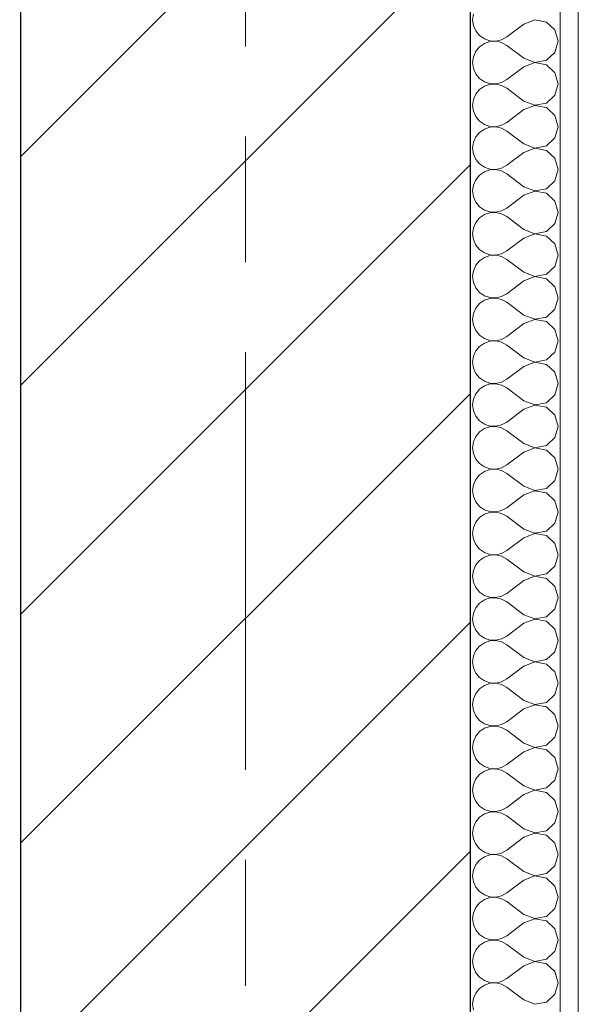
# Model space of a CAD drawing. Header units: millimetres. Extents: x -52968 to 399385, y -141133 to 110561.
# Tile 121 of 146: x 90779 to 91090, y -118048 to -117500. Entities that reach past the tile are written whole.
import ezdxf

# ---------------------------------------------------------------- set-up
doc = ezdxf.new("R2010")
doc.units = ezdxf.units.MM
doc.linetypes.add('SIM-Wegliniec-21.07.2025-Parter$0$Przerywana podwójnie', pattern=[295, 125, -50, 70, -50])
doc.layers.add('_xref', color=250, linetype='Continuous')
for name, color, linetype, lineweight in [('SIM-Wegliniec-21.07.2025-Parter$0$Nowe_A-Balkony_Nr_pióra__89', 250, 'Continuous', 0), ('SIM-Wegliniec-21.07.2025-Parter$0$Nowe_A-Osi_Nr_pióra__20', 250, 'Continuous', 0), ('SIM-Wegliniec-21.07.2025-Parter$0$Nowe_A-Ściany-Wewnętrzne', 250, 'Continuous', 0), ('SIM-Wegliniec-21.07.2025-Parter$0$Nowe_A-Ściany-Wewnętrzne_Nr_pióra__174', 250, 'Continuous', 0), ('SIM-Wegliniec-21.07.2025-Parter$0$Nowe_A-Ściany-Wewnętrzne_Nr_pióra__27', 250, 'Continuous', 0), ('SIM-Wegliniec-21.07.2025-Parter$0$Nowe_A-Ściany-Wewnętrzne_Nr_pióra__47', 250, 'Continuous', 0)]:
    doc.layers.add(name, color=color, linetype=linetype, lineweight=lineweight)

# ---------------------------------------------------------------- blocks, each defined once
blk = doc.blocks.new('SIM-Wegliniec-21.07.2025-Parter')
at = {"layer": 'SIM-Wegliniec-21.07.2025-Parter$0$Nowe_A-Ściany-Wewnętrzne', "linetype": 'Continuous', "lineweight": 0}
h = blk.add_hatch(dxfattribs=at)
h.set_pattern_fill('Bloczki_ceramiczne', color=256, style=0, pattern_type=2)
h.set_pattern_definition([(45, (0, 0), (-63.63961, 63.63961), [])])
h.paths.add_polyline_path([(91030.07, -118877.6), (91030.07, -117377.6), (90780.07, -117377.6), (90780.07, -118877.6)])
at = {"layer": 'SIM-Wegliniec-21.07.2025-Parter$0$Nowe_A-Ściany-Wewnętrzne', "linetype": 'Continuous', "lineweight": 0, "true_color": 0x000000}
h = blk.add_hatch(dxfattribs=at)
h.set_pattern_fill('Tynk', color=18, style=0, pattern_type=2)
h.set_pattern_definition([(0, (0, 0), (0, 86.60254), [0, -50]), (0, (25, 43.3), (0, 86.60254), [0, -50])])
h.paths.add_polyline_path([(91090.07, -118877.6), (91090.07, -117377.6), (91080.07, -117377.6), (91080.07, -118877.6)])
at = {"layer": 'SIM-Wegliniec-21.07.2025-Parter$0$Nowe_A-Balkony_Nr_pióra__89', "linetype": 'Continuous', "lineweight": 13, "flags": 128}
blk.add_lwpolyline([(91030.07, -117167.6), (91030.07, -118877.6), (64980.07, -118877.6), (64980.07, -117167.6)], close=True, dxfattribs=at)
at = {"layer": 'SIM-Wegliniec-21.07.2025-Parter$0$Nowe_A-Osi_Nr_pióra__20', "linetype": 'SIM-Wegliniec-21.07.2025-Parter$0$Przerywana podwójnie', "lineweight": 13}
for p, q in [((90905.07, -95559.9), (90905.07, -117792.3)), ((90905.07, -117792.3), (90905.07, -118792.3))]:
    blk.add_line(p, q, dxfattribs=at)
at = {"layer": 'SIM-Wegliniec-21.07.2025-Parter$0$Nowe_A-Ściany-Wewnętrzne_Nr_pióra__174', "linetype": 'Continuous', "lineweight": 5}
for p, q in [((91031.72, -117496.75), (91031.26, -117500)), ((91031.26, -117500), (91031.72, -117503.25)), ((91065.91, -117500.05), (91059.83, -117502.38)), ((91072.3, -117501.26), (91065.91, -117500.05)), ((91077.1, -117505.65), (91072.3, -117501.26)), ((91031.72, -117503.25), (91033.04, -117506.26)), ((91033.04, -117506.26), (91035.14, -117508.79)), ((91059.83, -117502.38), (91050.31, -117509.52)), ((91078.88, -117511.9), (91077.1, -117505.65)), ((91035.14, -117508.79), (91037.84, -117510.65)), ((91037.84, -117510.65), (91040.96, -117511.7)), ((91040.96, -117512.11), (91037.84, -117513.16)), ((91040.96, -117511.7), (91044.24, -117511.86)), ((91044.24, -117511.95), (91040.96, -117512.11)), ((91044.24, -117511.86), (91047.44, -117511.11)), ((91047.44, -117512.7), (91044.24, -117511.95)), ((91047.44, -117511.11), (91050.31, -117509.52)), ((91050.31, -117514.29), (91047.44, -117512.7)), ((91077.1, -117518.16), (91078.88, -117511.9)), ((91033.04, -117517.55), (91031.72, -117520.56)), ((91035.14, -117515.02), (91033.04, -117517.55)), ((91037.84, -117513.16), (91035.14, -117515.02)), ((91059.83, -117521.43), (91050.31, -117514.29)), ((91072.3, -117522.55), (91077.1, -117518.16)), ((91031.72, -117520.56), (91031.26, -117523.81)), ((91031.26, -117523.81), (91031.72, -117527.06)), ((91059.83, -117521.43), (91065.91, -117523.76)), ((91065.91, -117523.86), (91059.83, -117526.19)), ((91065.91, -117523.76), (91072.3, -117522.55)), ((91072.3, -117525.07), (91065.91, -117523.86)), ((91031.72, -117527.06), (91033.04, -117530.07)), ((91059.83, -117526.19), (91050.31, -117533.33)), ((91077.1, -117529.46), (91072.3, -117525.07)), ((91033.04, -117530.07), (91035.14, -117532.6)), ((91035.14, -117532.6), (91037.84, -117534.46)), ((91037.84, -117534.46), (91040.96, -117535.51)), ((91047.44, -117534.92), (91050.31, -117533.33)), ((91078.88, -117535.71), (91077.1, -117529.46)), ((91035.14, -117538.83), (91033.04, -117541.36)), ((91037.84, -117536.97), (91035.14, -117538.83)), ((91040.96, -117535.92), (91037.84, -117536.97)), ((91040.96, -117535.51), (91044.24, -117535.67)), ((91044.24, -117535.76), (91040.96, -117535.92)), ((91044.24, -117535.67), (91047.44, -117534.92)), ((91047.44, -117536.51), (91044.24, -117535.76)), ((91050.31, -117538.1), (91047.44, -117536.51)), ((91059.83, -117545.24), (91050.31, -117538.1)), ((91077.1, -117541.97), (91078.88, -117535.71)), ((91031.72, -117544.37), (91031.26, -117547.62)), ((91033.04, -117541.36), (91031.72, -117544.37)), ((91059.83, -117545.24), (91065.91, -117547.57)), ((91072.3, -117546.36), (91077.1, -117541.97)), ((91031.26, -117547.62), (91031.72, -117550.87)), ((91031.72, -117550.87), (91033.04, -117553.88)), ((91059.83, -117550), (91050.31, -117557.14)), ((91065.91, -117547.67), (91059.83, -117550)), ((91065.91, -117547.57), (91072.3, -117546.36)), ((91072.3, -117548.88), (91065.91, -117547.67)), ((91077.1, -117553.27), (91072.3, -117548.88)), ((91033.04, -117553.88), (91035.14, -117556.41)), ((91035.14, -117556.41), (91037.84, -117558.27)), ((91078.88, -117559.52), (91077.1, -117553.27)), ((91037.84, -117560.78), (91035.14, -117562.64)), ((91037.84, -117558.27), (91040.96, -117559.32)), ((91040.96, -117559.73), (91037.84, -117560.78)), ((91040.96, -117559.32), (91044.24, -117559.48)), ((91044.24, -117559.57), (91040.96, -117559.73)), ((91044.24, -117559.48), (91047.44, -117558.73)), ((91047.44, -117560.32), (91044.24, -117559.57)), ((91047.44, -117558.73), (91050.31, -117557.14)), ((91050.31, -117561.9), (91047.44, -117560.32)), ((91059.83, -117569.05), (91050.31, -117561.9)), ((91077.1, -117565.78), (91078.88, -117559.52)), ((91033.04, -117565.17), (91031.72, -117568.18)), ((91035.14, -117562.64), (91033.04, -117565.17)), ((91072.3, -117570.17), (91077.1, -117565.78)), ((91031.72, -117568.18), (91031.26, -117571.43)), ((91031.26, -117571.43), (91031.72, -117574.68)), ((91059.83, -117569.05), (91065.91, -117571.38)), ((91065.91, -117571.48), (91059.83, -117573.81)), ((91065.91, -117571.38), (91072.3, -117570.17)), ((91072.3, -117572.69), (91065.91, -117571.48)), ((91077.1, -117577.07), (91072.3, -117572.69)), ((91031.72, -117574.68), (91033.04, -117577.69)), ((91033.04, -117577.69), (91035.14, -117580.22)), ((91059.83, -117573.81), (91050.31, -117580.95)), ((91078.88, -117583.33), (91077.1, -117577.07)), ((91035.14, -117580.22), (91037.84, -117582.08)), ((91037.84, -117582.08), (91040.96, -117583.13)), ((91040.96, -117583.54), (91037.84, -117584.59)), ((91040.96, -117583.13), (91044.24, -117583.29)), ((91044.24, -117583.38), (91040.96, -117583.54)), ((91044.24, -117583.29), (91047.44, -117582.54)), ((91047.44, -117584.12), (91044.24, -117583.38)), ((91047.44, -117582.54), (91050.31, -117580.95)), ((91050.31, -117585.71), (91047.44, -117584.12)), ((91077.1, -117589.59), (91078.88, -117583.33)), ((91033.04, -117588.98), (91031.72, -117591.98)), ((91035.14, -117586.45), (91033.04, -117588.98)), ((91037.84, -117584.59), (91035.14, -117586.45)), ((91059.83, -117592.86), (91050.31, -117585.71)), ((91072.3, -117593.98), (91077.1, -117589.59)), ((91031.72, -117591.98), (91031.26, -117595.24)), ((91059.83, -117592.86), (91065.91, -117595.19)), ((91065.91, -117595.19), (91072.3, -117593.98)), ((91031.26, -117595.24), (91031.72, -117598.49)), ((91031.72, -117598.49), (91033.04, -117601.5)), ((91059.83, -117597.62), (91050.31, -117604.76)), ((91065.91, -117595.29), (91059.83, -117597.62)), ((91072.3, -117596.49), (91065.91, -117595.29)), ((91077.1, -117600.88), (91072.3, -117596.49)), ((91033.04, -117601.5), (91035.14, -117604.03)), ((91035.14, -117604.03), (91037.84, -117605.89)), ((91037.84, -117605.89), (91040.96, -117606.94)), ((91047.44, -117606.35), (91050.31, -117604.76)), ((91078.88, -117607.14), (91077.1, -117600.88)), ((91035.14, -117610.26), (91033.04, -117612.79)), ((91037.84, -117608.4), (91035.14, -117610.26)), ((91040.96, -117607.35), (91037.84, -117608.4)), ((91040.96, -117606.94), (91044.24, -117607.09)), ((91044.24, -117607.19), (91040.96, -117607.35)), ((91044.24, -117607.09), (91047.44, -117606.35)), ((91047.44, -117607.93), (91044.24, -117607.19)), ((91050.31, -117609.52), (91047.44, -117607.93)), ((91059.83, -117616.67), (91050.31, -117609.52)), ((91077.1, -117613.4), (91078.88, -117607.14)), ((91031.72, -117615.79), (91031.26, -117619.05)), ((91033.04, -117612.79), (91031.72, -117615.79)), ((91059.83, -117616.67), (91065.91, -117619)), ((91072.3, -117617.79), (91077.1, -117613.4)), ((91031.26, -117619.05), (91031.72, -117622.3)), ((91031.72, -117622.3), (91033.04, -117625.31)), ((91059.83, -117621.43), (91050.31, -117628.57)), ((91065.91, -117619.1), (91059.83, -117621.43)), ((91065.91, -117619), (91072.3, -117617.79)), ((91072.3, -117620.3), (91065.91, -117619.1)), ((91077.1, -117624.69), (91072.3, -117620.3)), ((91033.04, -117625.31), (91035.14, -117627.84)), ((91035.14, -117627.84), (91037.84, -117629.7)), ((91078.88, -117630.95), (91077.1, -117624.69)), ((91037.84, -117632.21), (91035.14, -117634.07)), ((91037.84, -117629.7), (91040.96, -117630.75)), ((91040.96, -117631.16), (91037.84, -117632.21)), ((91040.96, -117630.75), (91044.24, -117630.9)), ((91044.24, -117631), (91040.96, -117631.16)), ((91044.24, -117630.9), (91047.44, -117630.16)), ((91047.44, -117631.74), (91044.24, -117631)), ((91047.44, -117630.16), (91050.31, -117628.57)), ((91050.31, -117633.33), (91047.44, -117631.74)), ((91059.83, -117640.48), (91050.31, -117633.33)), ((91077.1, -117637.21), (91078.88, -117630.95)), ((91033.04, -117636.6), (91031.72, -117639.6)), ((91035.14, -117634.07), (91033.04, -117636.6)), ((91072.3, -117641.6), (91077.1, -117637.21)), ((91031.72, -117639.6), (91031.26, -117642.86)), ((91031.26, -117642.86), (91031.72, -117646.11)), ((91059.83, -117640.48), (91065.91, -117642.81)), ((91065.91, -117642.91), (91059.83, -117645.24)), ((91065.91, -117642.81), (91072.3, -117641.6)), ((91072.3, -117644.11), (91065.91, -117642.91)), ((91077.1, -117648.5), (91072.3, -117644.11)), ((91031.72, -117646.11), (91033.04, -117649.12)), ((91033.04, -117649.12), (91035.14, -117651.64)), ((91059.83, -117645.24), (91050.31, -117652.38)), ((91078.88, -117654.76), (91077.1, -117648.5)), ((91035.14, -117651.64), (91037.84, -117653.51)), ((91037.84, -117653.51), (91040.96, -117654.55)), ((91040.96, -117654.97), (91037.84, -117656.02)), ((91040.96, -117654.55), (91044.24, -117654.71)), ((91044.24, -117654.81), (91040.96, -117654.97)), ((91044.24, -117654.71), (91047.44, -117653.97)), ((91047.44, -117655.55), (91044.24, -117654.81)), ((91047.44, -117653.97), (91050.31, -117652.38)), ((91077.1, -117661.02), (91078.88, -117654.76)), ((91033.04, -117660.41), (91031.72, -117663.41)), ((91035.14, -117657.88), (91033.04, -117660.41)), ((91037.84, -117656.02), (91035.14, -117657.88)), ((91050.31, -117657.14), (91047.44, -117655.55)), ((91059.83, -117664.29), (91050.31, -117657.14)), ((91031.72, -117663.41), (91031.26, -117666.67)), ((91059.83, -117664.29), (91065.91, -117666.62)), ((91065.91, -117666.62), (91072.3, -117665.41)), ((91072.3, -117665.41), (91077.1, -117661.02)), ((91031.26, -117666.67), (91031.72, -117669.92)), ((91031.72, -117669.92), (91033.04, -117672.93)), ((91059.83, -117669.05), (91050.31, -117676.19)), ((91065.91, -117666.71), (91059.83, -117669.05)), ((91072.3, -117667.92), (91065.91, -117666.71)), ((91077.1, -117672.31), (91072.3, -117667.92)), ((91033.04, -117672.93), (91035.14, -117675.45)), ((91035.14, -117675.45), (91037.84, -117677.31)), ((91047.44, -117677.78), (91050.31, -117676.19)), ((91078.88, -117678.57), (91077.1, -117672.31)), ((91035.14, -117681.69), (91033.04, -117684.22)), ((91037.84, -117679.83), (91035.14, -117681.69)), ((91037.84, -117677.31), (91040.96, -117678.36)), ((91040.96, -117678.78), (91037.84, -117679.83)), ((91040.96, -117678.36), (91044.24, -117678.52)), ((91044.24, -117678.62), (91040.96, -117678.78)), ((91044.24, -117678.52), (91047.44, -117677.78)), ((91047.44, -117679.36), (91044.24, -117678.62)), ((91050.31, -117680.95), (91047.44, -117679.36)), ((91059.83, -117688.1), (91050.31, -117680.95)), ((91077.1, -117684.83), (91078.88, -117678.57)), ((91031.72, -117687.22), (91031.26, -117690.48)), ((91033.04, -117684.22), (91031.72, -117687.22)), ((91059.83, -117688.1), (91065.91, -117690.43)), ((91072.3, -117689.22), (91077.1, -117684.83)), ((91031.26, -117690.48), (91031.72, -117693.73)), ((91059.83, -117692.86), (91050.31, -117700)), ((91065.91, -117690.52), (91059.83, -117692.86)), ((91065.91, -117690.43), (91072.3, -117689.22)), ((91072.3, -117691.73), (91065.91, -117690.52)), ((91077.1, -117696.12), (91072.3, -117691.73)), ((91031.72, -117693.73), (91033.04, -117696.73)), ((91033.04, -117696.73), (91035.14, -117699.26)), ((91078.88, -117702.38), (91077.1, -117696.12)), ((91035.14, -117699.26), (91037.84, -117701.12)), ((91037.84, -117703.64), (91035.14, -117705.5)), ((91037.84, -117701.12), (91040.96, -117702.17)), ((91040.96, -117702.59), (91037.84, -117703.64)), ((91040.96, -117702.17), (91044.24, -117702.33)), ((91044.24, -117702.43), (91040.96, -117702.59)), ((91044.24, -117702.33), (91047.44, -117701.59)), ((91047.44, -117703.17), (91044.24, -117702.43)), ((91047.44, -117701.59), (91050.31, -117700)), ((91050.31, -117704.76), (91047.44, -117703.17)), ((91077.1, -117708.64), (91078.88, -117702.38)), ((91033.04, -117708.03), (91031.72, -117711.03)), ((91035.14, -117705.5), (91033.04, -117708.03)), ((91059.83, -117711.9), (91050.31, -117704.76)), ((91072.3, -117713.03), (91077.1, -117708.64)), ((91031.72, -117711.03), (91031.26, -117714.29)), ((91031.26, -117714.29), (91031.72, -117717.54)), ((91059.83, -117711.9), (91065.91, -117714.24)), ((91065.91, -117714.33), (91059.83, -117716.67)), ((91065.91, -117714.24), (91072.3, -117713.03)), ((91072.3, -117715.54), (91065.91, -117714.33)), ((91077.1, -117719.93), (91072.3, -117715.54)), ((91031.72, -117717.54), (91033.04, -117720.54)), ((91033.04, -117720.54), (91035.14, -117723.07)), ((91059.83, -117716.67), (91050.31, -117723.81)), ((91078.88, -117726.19), (91077.1, -117719.93)), ((91035.14, -117723.07), (91037.84, -117724.93)), ((91037.84, -117724.93), (91040.96, -117725.98)), ((91040.96, -117726.4), (91037.84, -117727.45)), ((91040.96, -117725.98), (91044.24, -117726.14)), ((91044.24, -117726.24), (91040.96, -117726.4)), ((91044.24, -117726.14), (91047.44, -117725.4)), ((91047.44, -117726.98), (91044.24, -117726.24)), ((91047.44, -117725.4), (91050.31, -117723.81)), ((91077.1, -117732.45), (91078.88, -117726.19)), ((91033.04, -117731.84), (91031.72, -117734.84)), ((91035.14, -117729.31), (91033.04, -117731.84)), ((91037.84, -117727.45), (91035.14, -117729.31)), ((91050.31, -117728.57), (91047.44, -117726.98)), ((91059.83, -117735.71), (91050.31, -117728.57)), ((91031.72, -117734.84), (91031.26, -117738.1)), ((91059.83, -117735.71), (91065.91, -117738.05)), ((91065.91, -117738.05), (91072.3, -117736.84)), ((91072.3, -117736.84), (91077.1, -117732.45)), ((91031.26, -117738.1), (91031.72, -117741.35)), ((91031.72, -117741.35), (91033.04, -117744.35)), ((91059.83, -117740.48), (91050.31, -117747.62)), ((91065.91, -117738.14), (91059.83, -117740.48)), ((91072.3, -117739.35), (91065.91, -117738.14)), ((91077.1, -117743.74), (91072.3, -117739.35)), ((91033.04, -117744.35), (91035.14, -117746.88)), ((91035.14, -117746.88), (91037.84, -117748.74)), ((91047.44, -117749.21), (91050.31, -117747.62)), ((91078.88, -117750), (91077.1, -117743.74)), ((91035.14, -117753.12), (91033.04, -117755.65)), ((91037.84, -117751.26), (91035.14, -117753.12)), ((91037.84, -117748.74), (91040.96, -117749.79)), ((91040.96, -117750.21), (91037.84, -117751.26)), ((91040.96, -117749.79), (91044.24, -117749.95)), ((91044.24, -117750.05), (91040.96, -117750.21)), ((91044.24, -117749.95), (91047.44, -117749.21)), ((91047.44, -117750.79), (91044.24, -117750.05)), ((91050.31, -117752.38), (91047.44, -117750.79)), ((91059.83, -117759.52), (91050.31, -117752.38)), ((91077.1, -117756.26), (91078.88, -117750)), ((91031.72, -117758.65), (91031.26, -117761.9)), ((91033.04, -117755.65), (91031.72, -117758.65)), ((91072.3, -117760.65), (91077.1, -117756.26)), ((91031.26, -117761.9), (91031.72, -117765.16)), ((91059.83, -117764.29), (91050.31, -117771.43)), ((91059.83, -117759.52), (91065.91, -117761.86)), ((91065.91, -117761.95), (91059.83, -117764.29)), ((91065.91, -117761.86), (91072.3, -117760.65)), ((91072.3, -117763.16), (91065.91, -117761.95)), ((91077.1, -117767.55), (91072.3, -117763.16)), ((91031.72, -117765.16), (91033.04, -117768.16)), ((91033.04, -117768.16), (91035.14, -117770.69)), ((91078.88, -117773.81), (91077.1, -117767.55)), ((91035.14, -117770.69), (91037.84, -117772.55)), ((91037.84, -117775.07), (91035.14, -117776.93)), ((91037.84, -117772.55), (91040.96, -117773.6)), ((91040.96, -117774.02), (91037.84, -117775.07)), ((91040.96, -117773.6), (91044.24, -117773.76)), ((91044.24, -117773.86), (91040.96, -117774.02)), ((91044.24, -117773.76), (91047.44, -117773.02)), ((91047.44, -117774.6), (91044.24, -117773.86)), ((91047.44, -117773.02), (91050.31, -117771.43)), ((91050.31, -117776.19), (91047.44, -117774.6)), ((91077.1, -117780.07), (91078.88, -117773.81)), ((91033.04, -117779.46), (91031.72, -117782.46)), ((91035.14, -117776.93), (91033.04, -117779.46)), ((91059.83, -117783.33), (91050.31, -117776.19)), ((91072.3, -117784.46), (91077.1, -117780.07)), ((91031.72, -117782.46), (91031.26, -117785.71)), ((91031.26, -117785.71), (91031.72, -117788.97)), ((91059.83, -117783.33), (91065.91, -117785.67)), ((91065.91, -117785.76), (91059.83, -117788.1)), ((91065.91, -117785.67), (91072.3, -117784.46)), ((91072.3, -117786.97), (91065.91, -117785.76)), ((91031.72, -117788.97), (91033.04, -117791.97)), ((91033.04, -117791.97), (91035.14, -117794.5)), ((91059.83, -117788.1), (91050.31, -117795.24)), ((91077.1, -117791.36), (91072.3, -117786.97)), ((91078.88, -117797.62), (91077.1, -117791.36)), ((91035.14, -117794.5), (91037.84, -117796.36)), ((91037.84, -117796.36), (91040.96, -117797.41)), ((91040.96, -117797.41), (91044.24, -117797.57)), ((91044.24, -117797.67), (91040.96, -117797.83)), ((91044.24, -117797.57), (91047.44, -117796.83)), ((91047.44, -117798.41), (91044.24, -117797.67)), ((91047.44, -117796.83), (91050.31, -117795.24)), ((91077.1, -117803.88), (91078.88, -117797.62)), ((91035.14, -117800.74), (91033.04, -117803.27)), ((91037.84, -117798.88), (91035.14, -117800.74)), ((91040.96, -117797.83), (91037.84, -117798.88)), ((91050.31, -117800), (91047.44, -117798.41)), ((91059.83, -117807.14), (91050.31, -117800)), ((91031.72, -117806.27), (91031.26, -117809.52)), ((91033.04, -117803.27), (91031.72, -117806.27)), ((91059.83, -117807.14), (91065.91, -117809.48)), ((91065.91, -117809.48), (91072.3, -117808.27)), ((91072.3, -117808.27), (91077.1, -117803.88)), ((91031.26, -117809.52), (91031.72, -117812.78)), ((91031.72, -117812.78), (91033.04, -117815.78)), ((91059.83, -117811.9), (91050.31, -117819.05)), ((91065.91, -117809.57), (91059.83, -117811.9)), ((91072.3, -117810.78), (91065.91, -117809.57)), ((91077.1, -117815.17), (91072.3, -117810.78)), ((91033.04, -117815.78), (91035.14, -117818.31)), ((91035.14, -117818.31), (91037.84, -117820.17)), ((91047.44, -117820.64), (91050.31, -117819.05)), ((91078.88, -117821.43), (91077.1, -117815.17)), ((91035.14, -117824.55), (91033.04, -117827.07)), ((91037.84, -117822.69), (91035.14, -117824.55)), ((91037.84, -117820.17), (91040.96, -117821.22)), ((91040.96, -117821.64), (91037.84, -117822.69)), ((91040.96, -117821.22), (91044.24, -117821.38)), ((91044.24, -117821.48), (91040.96, -117821.64)), ((91044.24, -117821.38), (91047.44, -117820.64)), ((91047.44, -117822.22), (91044.24, -117821.48)), ((91050.31, -117823.81), (91047.44, -117822.22)), ((91059.83, -117830.95), (91050.31, -117823.81)), ((91077.1, -117827.69), (91078.88, -117821.43)), ((91031.72, -117830.08), (91031.26, -117833.33)), ((91033.04, -117827.07), (91031.72, -117830.08)), ((91072.3, -117832.08), (91077.1, -117827.69)), ((91031.26, -117833.33), (91031.72, -117836.59)), ((91059.83, -117835.71), (91050.31, -117842.86)), ((91059.83, -117830.95), (91065.91, -117833.29)), ((91065.91, -117833.38), (91059.83, -117835.71)), ((91065.91, -117833.29), (91072.3, -117832.08)), ((91072.3, -117834.59), (91065.91, -117833.38)), ((91077.1, -117838.98), (91072.3, -117834.59)), ((91031.72, -117836.59), (91033.04, -117839.59)), ((91033.04, -117839.59), (91035.14, -117842.12)), ((91078.88, -117845.24), (91077.1, -117838.98)), ((91035.14, -117842.12), (91037.84, -117843.98)), ((91037.84, -117846.49), (91035.14, -117848.36)), ((91037.84, -117843.98), (91040.96, -117845.03)), ((91040.96, -117845.45), (91037.84, -117846.49)), ((91040.96, -117845.03), (91044.24, -117845.19)), ((91044.24, -117845.29), (91040.96, -117845.45)), ((91044.24, -117845.19), (91047.44, -117844.45)), ((91047.44, -117846.03), (91044.24, -117845.29)), ((91047.44, -117844.45), (91050.31, -117842.86)), ((91050.31, -117847.62), (91047.44, -117846.03)), ((91077.1, -117851.5), (91078.88, -117845.24)), ((91033.04, -117850.88), (91031.72, -117853.89)), ((91035.14, -117848.36), (91033.04, -117850.88)), ((91059.83, -117854.76), (91050.31, -117847.62)), ((91072.3, -117855.89), (91077.1, -117851.5)), ((91031.72, -117853.89), (91031.26, -117857.14)), ((91031.26, -117857.14), (91031.72, -117860.4)), ((91059.83, -117854.76), (91065.91, -117857.09)), ((91065.91, -117857.19), (91059.83, -117859.52)), ((91065.91, -117857.09), (91072.3, -117855.89)), ((91072.3, -117858.4), (91065.91, -117857.19)), ((91031.72, -117860.4), (91033.04, -117863.4)), ((91033.04, -117863.4), (91035.14, -117865.93)), ((91059.83, -117859.52), (91050.31, -117866.67)), ((91077.1, -117862.79), (91072.3, -117858.4)), ((91078.88, -117869.05), (91077.1, -117862.79)), ((91035.14, -117865.93), (91037.84, -117867.79)), ((91037.84, -117867.79), (91040.96, -117868.84)), ((91040.96, -117868.84), (91044.24, -117869)), ((91044.24, -117869), (91047.44, -117868.26)), ((91047.44, -117868.26), (91050.31, -117866.67)), ((91035.14, -117872.16), (91033.04, -117874.69)), ((91037.84, -117870.3), (91035.14, -117872.16)), ((91040.96, -117869.25), (91037.84, -117870.3)), ((91044.24, -117869.1), (91040.96, -117869.25)), ((91047.44, -117869.84), (91044.24, -117869.1)), ((91050.31, -117871.43), (91047.44, -117869.84)), ((91059.83, -117878.57), (91050.31, -117871.43)), ((91077.1, -117875.31), (91078.88, -117869.05)), ((91031.72, -117877.7), (91031.26, -117880.95)), ((91033.04, -117874.69), (91031.72, -117877.7)), ((91059.83, -117878.57), (91065.91, -117880.9)), ((91065.91, -117880.9), (91072.3, -117879.7)), ((91072.3, -117879.7), (91077.1, -117875.31)), ((91031.26, -117880.95), (91031.72, -117884.21)), ((91031.72, -117884.21), (91033.04, -117887.21)), ((91059.83, -117883.33), (91050.31, -117890.48)), ((91065.91, -117881), (91059.83, -117883.33)), ((91072.3, -117882.21), (91065.91, -117881)), ((91077.1, -117886.6), (91072.3, -117882.21)), ((91033.04, -117887.21), (91035.14, -117889.74)), ((91035.14, -117889.74), (91037.84, -117891.6)), ((91047.44, -117892.07), (91050.31, -117890.48)), ((91078.88, -117892.86), (91077.1, -117886.6)), ((91035.14, -117895.97), (91033.04, -117898.5)), ((91037.84, -117894.11), (91035.14, -117895.97)), ((91037.84, -117891.6), (91040.96, -117892.65)), ((91040.96, -117893.06), (91037.84, -117894.11)), ((91040.96, -117892.65), (91044.24, -117892.81)), ((91044.24, -117892.91), (91040.96, -117893.06)), ((91044.24, -117892.81), (91047.44, -117892.07)), ((91047.44, -117893.65), (91044.24, -117892.91)), ((91050.31, -117895.24), (91047.44, -117893.65)), ((91059.83, -117902.38), (91050.31, -117895.24)), ((91077.1, -117899.12), (91078.88, -117892.86)), ((91031.72, -117901.51), (91031.26, -117904.76)), ((91033.04, -117898.5), (91031.72, -117901.51)), ((91072.3, -117903.51), (91077.1, -117899.12)), ((91031.26, -117904.76), (91031.72, -117908.02)), ((91059.83, -117907.14), (91050.31, -117914.29)), ((91059.83, -117902.38), (91065.91, -117904.71)), ((91065.91, -117904.81), (91059.83, -117907.14)), ((91065.91, -117904.71), (91072.3, -117903.51)), ((91072.3, -117906.02), (91065.91, -117904.81)), ((91077.1, -117910.41), (91072.3, -117906.02)), ((91031.72, -117908.02), (91033.04, -117911.02)), ((91033.04, -117911.02), (91035.14, -117913.55)), ((91078.88, -117916.67), (91077.1, -117910.41)), ((91035.14, -117913.55), (91037.84, -117915.41)), ((91037.84, -117917.92), (91035.14, -117919.78)), ((91037.84, -117915.41), (91040.96, -117916.46)), ((91040.96, -117916.87), (91037.84, -117917.92)), ((91040.96, -117916.46), (91044.24, -117916.62)), ((91044.24, -117916.71), (91040.96, -117916.87)), ((91044.24, -117916.62), (91047.44, -117915.88)), ((91047.44, -117917.46), (91044.24, -117916.71)), ((91047.44, -117915.88), (91050.31, -117914.29)), ((91050.31, -117919.05), (91047.44, -117917.46)), ((91077.1, -117922.93), (91078.88, -117916.67)), ((91033.04, -117922.31), (91031.72, -117925.32)), ((91035.14, -117919.78), (91033.04, -117922.31)), ((91059.83, -117926.19), (91050.31, -117919.05)), ((91072.3, -117927.31), (91077.1, -117922.93)), ((91031.72, -117925.32), (91031.26, -117928.57)), ((91031.26, -117928.57), (91031.72, -117931.82)), ((91059.83, -117926.19), (91065.91, -117928.52)), ((91065.91, -117928.62), (91059.83, -117930.95)), ((91065.91, -117928.52), (91072.3, -117927.31)), ((91072.3, -117929.83), (91065.91, -117928.62)), ((91031.72, -117931.82), (91033.04, -117934.83)), ((91059.83, -117930.95), (91050.31, -117938.1)), ((91077.1, -117934.22), (91072.3, -117929.83)), ((91078.88, -117940.48), (91077.1, -117934.22)), ((91033.04, -117934.83), (91035.14, -117937.36)), ((91035.14, -117937.36), (91037.84, -117939.22)), ((91037.84, -117939.22), (91040.96, -117940.27)), ((91044.24, -117940.43), (91047.44, -117939.68)), ((91047.44, -117939.68), (91050.31, -117938.1)), ((91035.14, -117943.59), (91033.04, -117946.12)), ((91037.84, -117941.73), (91035.14, -117943.59)), ((91040.96, -117940.68), (91037.84, -117941.73)), ((91040.96, -117940.27), (91044.24, -117940.43)), ((91044.24, -117940.52), (91040.96, -117940.68)), ((91047.44, -117941.27), (91044.24, -117940.52)), ((91050.31, -117942.86), (91047.44, -117941.27)), ((91059.83, -117950), (91050.31, -117942.86)), ((91077.1, -117946.73), (91078.88, -117940.48)), ((91031.72, -117949.13), (91031.26, -117952.38)), ((91033.04, -117946.12), (91031.72, -117949.13)), ((91059.83, -117950), (91065.91, -117952.33)), ((91072.3, -117951.12), (91077.1, -117946.73)), ((91031.26, -117952.38), (91031.72, -117955.63)), ((91031.72, -117955.63), (91033.04, -117958.64)), ((91059.83, -117954.76), (91050.31, -117961.9)), ((91065.91, -117952.43), (91059.83, -117954.76)), ((91065.91, -117952.33), (91072.3, -117951.12)), ((91072.3, -117953.64), (91065.91, -117952.43)), ((91077.1, -117958.03), (91072.3, -117953.64)), ((91033.04, -117958.64), (91035.14, -117961.17)), ((91035.14, -117961.17), (91037.84, -117963.03)), ((91047.44, -117963.49), (91050.31, -117961.9)), ((91078.88, -117964.29), (91077.1, -117958.03)), ((91035.14, -117967.4), (91033.04, -117969.93)), ((91037.84, -117965.54), (91035.14, -117967.4)), ((91037.84, -117963.03), (91040.96, -117964.08)), ((91040.96, -117964.49), (91037.84, -117965.54)), ((91040.96, -117964.08), (91044.24, -117964.24)), ((91044.24, -117964.33), (91040.96, -117964.49)), ((91044.24, -117964.24), (91047.44, -117963.49)), ((91047.44, -117965.08), (91044.24, -117964.33)), ((91050.31, -117966.67), (91047.44, -117965.08)), ((91059.83, -117973.81), (91050.31, -117966.67)), ((91077.1, -117970.54), (91078.88, -117964.29)), ((91031.72, -117972.94), (91031.26, -117976.19)), ((91033.04, -117969.93), (91031.72, -117972.94)), ((91072.3, -117974.93), (91077.1, -117970.54)), ((91031.26, -117976.19), (91031.72, -117979.44)), ((91059.83, -117973.81), (91065.91, -117976.14)), ((91065.91, -117976.24), (91059.83, -117978.57)), ((91065.91, -117976.14), (91072.3, -117974.93)), ((91072.3, -117977.45), (91065.91, -117976.24)), ((91077.1, -117981.84), (91072.3, -117977.45)), ((91031.72, -117979.44), (91033.04, -117982.45)), ((91033.04, -117982.45), (91035.14, -117984.98)), ((91059.83, -117978.57), (91050.31, -117985.71)), ((91078.88, -117988.1), (91077.1, -117981.84)), ((91035.14, -117984.98), (91037.84, -117986.84)), ((91037.84, -117989.35), (91035.14, -117991.21)), ((91037.84, -117986.84), (91040.96, -117987.89)), ((91040.96, -117988.3), (91037.84, -117989.35)), ((91040.96, -117987.89), (91044.24, -117988.05)), ((91044.24, -117988.14), (91040.96, -117988.3)), ((91044.24, -117988.05), (91047.44, -117987.3)), ((91047.44, -117988.89), (91044.24, -117988.14)), ((91047.44, -117987.3), (91050.31, -117985.71)), ((91050.31, -117990.48), (91047.44, -117988.89)), ((91077.1, -117994.35), (91078.88, -117988.1)), ((91033.04, -117993.74), (91031.72, -117996.75)), ((91035.14, -117991.21), (91033.04, -117993.74)), ((91059.83, -117997.62), (91050.31, -117990.48)), ((91072.3, -117998.74), (91077.1, -117994.35)), ((91031.72, -117996.75), (91031.26, -118000)), ((91031.26, -118000), (91031.72, -118003.25)), ((91059.83, -117997.62), (91065.91, -117999.95)), ((91065.91, -118000.05), (91059.83, -118002.38)), ((91065.91, -117999.95), (91072.3, -117998.74)), ((91072.3, -118001.26), (91065.91, -118000.05)), ((91031.72, -118003.25), (91033.04, -118006.26)), ((91059.83, -118002.38), (91050.31, -118009.52)), ((91077.1, -118005.65), (91072.3, -118001.26)), ((91078.88, -118011.9), (91077.1, -118005.65)), ((91033.04, -118006.26), (91035.14, -118008.79)), ((91035.14, -118008.79), (91037.84, -118010.65)), ((91037.84, -118010.65), (91040.96, -118011.7)), ((91044.24, -118011.86), (91047.44, -118011.11)), ((91047.44, -118011.11), (91050.31, -118009.52)), ((91035.14, -118015.02), (91033.04, -118017.55)), ((91037.84, -118013.16), (91035.14, -118015.02)), ((91040.96, -118012.11), (91037.84, -118013.16)), ((91040.96, -118011.7), (91044.24, -118011.86)), ((91044.24, -118011.95), (91040.96, -118012.11)), ((91047.44, -118012.7), (91044.24, -118011.95)), ((91050.31, -118014.29), (91047.44, -118012.7)), ((91059.83, -118021.43), (91050.31, -118014.29)), ((91077.1, -118018.16), (91078.88, -118011.9)), ((91031.72, -118020.56), (91031.26, -118023.81)), ((91033.04, -118017.55), (91031.72, -118020.56)), ((91059.83, -118021.43), (91065.91, -118023.76)), ((91072.3, -118022.55), (91077.1, -118018.16)), ((91031.26, -118023.81), (91031.72, -118027.06)), ((91031.72, -118027.06), (91033.04, -118030.07)), ((91059.83, -118026.19), (91050.31, -118033.33)), ((91065.91, -118023.86), (91059.83, -118026.19)), ((91065.91, -118023.76), (91072.3, -118022.55)), ((91072.3, -118025.07), (91065.91, -118023.86)), ((91077.1, -118029.46), (91072.3, -118025.07)), ((91033.04, -118030.07), (91035.14, -118032.6)), ((91035.14, -118032.6), (91037.84, -118034.46)), ((91078.88, -118035.71), (91077.1, -118029.46)), ((91037.84, -118036.97), (91035.14, -118038.83)), ((91037.84, -118034.46), (91040.96, -118035.51)), ((91040.96, -118035.92), (91037.84, -118036.97)), ((91040.96, -118035.51), (91044.24, -118035.67)), ((91044.24, -118035.76), (91040.96, -118035.92)), ((91044.24, -118035.67), (91047.44, -118034.92)), ((91047.44, -118036.51), (91044.24, -118035.76)), ((91047.44, -118034.92), (91050.31, -118033.33)), ((91050.31, -118038.1), (91047.44, -118036.51)), ((91059.83, -118045.24), (91050.31, -118038.1)), ((91077.1, -118041.97), (91078.88, -118035.71)), ((91033.04, -118041.36), (91031.72, -118044.37)), ((91035.14, -118038.83), (91033.04, -118041.36)), ((91072.3, -118046.36), (91077.1, -118041.97)), ((91031.72, -118044.37), (91031.26, -118047.62)), ((91031.26, -118047.62), (91031.72, -118050.87)), ((91059.83, -118045.24), (91065.91, -118047.57)), ((91065.91, -118047.57), (91072.3, -118046.36))]:
    blk.add_line(p, q, dxfattribs=at)
at = {"layer": 'SIM-Wegliniec-21.07.2025-Parter$0$Nowe_A-Ściany-Wewnętrzne_Nr_pióra__27', "linetype": 'Continuous', "lineweight": 25}
for p, q in [((90780.07, -118877.6), (90780.07, -117377.6)), ((91030.07, -118877.6), (91030.07, -117377.6))]:
    blk.add_line(p, q, dxfattribs=at)
at = {"layer": 'SIM-Wegliniec-21.07.2025-Parter$0$Nowe_A-Ściany-Wewnętrzne_Nr_pióra__47', "linetype": 'Continuous', "lineweight": 15}
blk.add_line((91080.07, -118877.6), (91080.07, -117377.6), dxfattribs=at)
at = {"layer": 'SIM-Wegliniec-21.07.2025-Parter$0$Nowe_A-Ściany-Wewnętrzne_Nr_pióra__47', "linetype": 'Continuous', "lineweight": 15, "flags": 128}
blk.add_lwpolyline([(91090.07, -118877.6), (91090.07, -117377.6)], dxfattribs=at)

msp = doc.modelspace()

# ---------------------------------------------------------------- block references
at = {"layer": '_xref'}
msp.add_blockref('SIM-Wegliniec-21.07.2025-Parter', (0, 0), dxfattribs=at)

doc.saveas('drawing.dxf')
